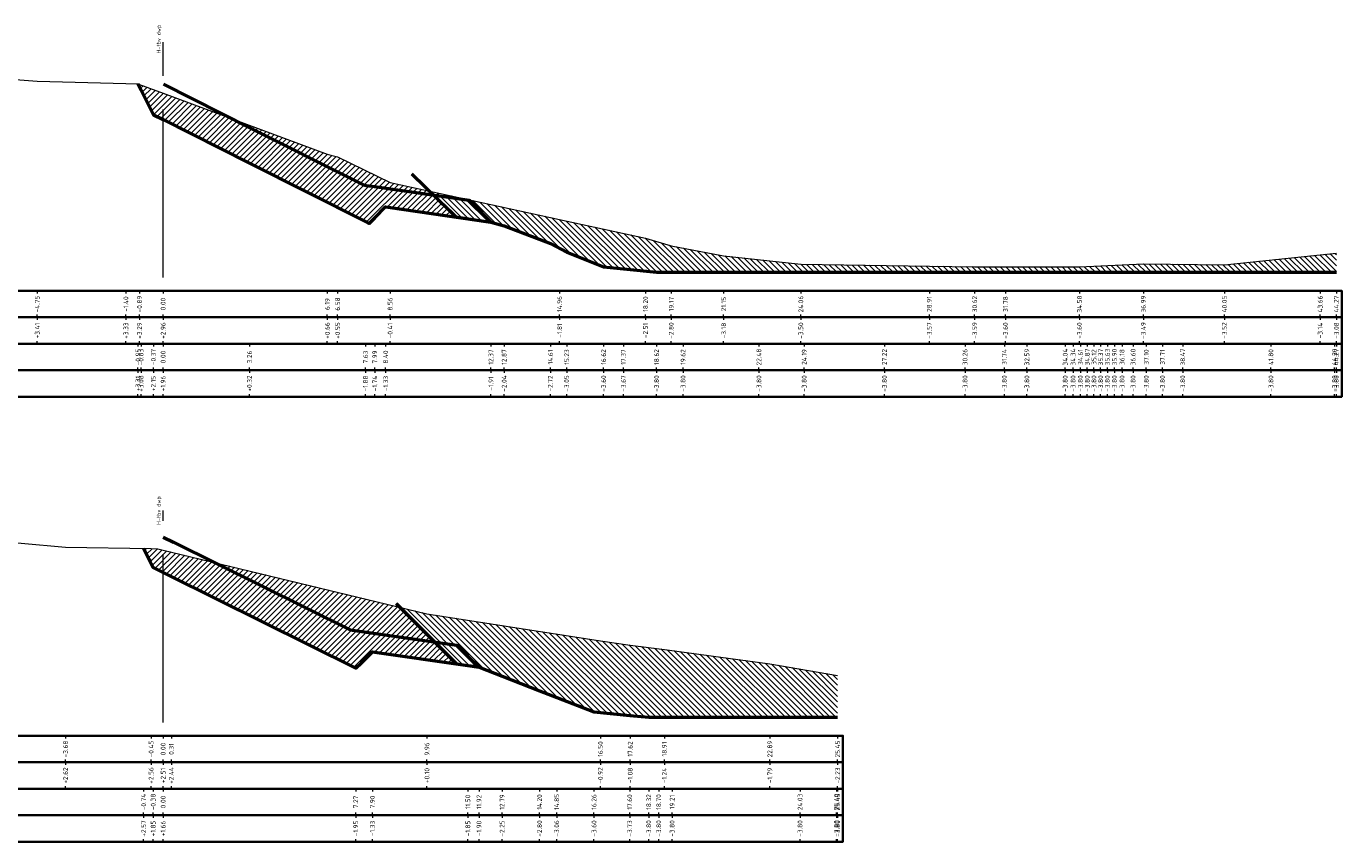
# Model space of a CAD drawing. Header units: metres. Extents: x 30306 to 66711, y 390887 to 402752.
# Tile 77 of 80: x 66384 to 66434, y 402719 to 402750. Entities that reach past the tile are written whole.
import ezdxf

# ---------------------------------------------------------------- set-up
doc = ezdxf.new("R2010")
doc.units = ezdxf.units.M
doc.linetypes.add('HIDDEN', pattern=[0.375, 0.25, -0.125])
doc.linetypes.add('PHANTOM', pattern=[63.5, 31.75, -6.35, 6.35, -6.35, 6.35, -6.35])
for name, color, linetype, lineweight in [('DP-NW-arcering_grond ontgraven', 80, 'Continuous', 18), ('GM-C3D-SECTION-ARCERING_ONTGRAVEN', 35, 'Continuous', 0), ('GM-C3D-SECTION-BANDSETS_RAND', 7, 'Continuous', 35), ('GM-C3D-SECTION-BANDSETS_TICKS', 253, 'Continuous', 0), ('GM-C3D-SECTION-SECTION_bestaand', 1, 'Continuous', 18), ('GM-C3D-SECTION-SECTION_nieuw', 4, 'Continuous', 50), ('GM-C3D-SECTION-SECTION_nieuw_groen', 94, 'Continuous', 50), ('GM-C3D-SECTION-SECTION_nieuw_rood', 20, 'Continuous', 50)]:
    doc.layers.add(name, color=color, linetype=linetype, lineweight=lineweight)
doc.layers.add('GM-C3D-SECTION-BANDSETS-TEKST', color=7, linetype='Continuous')
doc.layers.add('GM-C3D-SECTION-VIEW', color=7, linetype='Continuous')
doc.styles.get("Standard").update_dxf_attribs({"font": 'isocpeur.ttf'})
pattern_1 = [(45, (0, 0), (-0.10606601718, 0.10606601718), [])]

msp = doc.modelspace()

# ---------------------------------------------------------------- hatches: boundary and pattern name
at = {"layer": 'DP-NW-arcering_grond ontgraven'}
h = msp.add_hatch(dxfattribs=at)
h.set_pattern_fill('_USER', color=256, scale=0.15, angle=45, pattern_type=0)
h.set_pattern_definition(pattern_1)
h.paths.add_polyline_path([(66395.61, 402744.965), (66389.417, 402747.265), (66388.525, 402747.596), (66388.486, 402747.613), (66388.467, 402747.613), (66389.049, 402746.45), (66392.674, 402744.627), (66397.05, 402742.421), (66397.191, 402742.349), (66397.2, 402742.358), (66397.404, 402742.562), (66397.813, 402742.971), (66397.913, 402742.957), (66400.466, 402742.589), (66400.219, 402742.831), (66399.746, 402743.295), (66399.473, 402743.563), (66397.981, 402743.889), (66395.999, 402744.855)])
h = msp.add_hatch(dxfattribs=at)
h.set_pattern_fill('_USER', color=256, scale=0.15, angle=45, pattern_type=0)
h.set_pattern_definition(pattern_1)
h.paths.add_polyline_path([(66389.417, 402730.014), (66389.215, 402730.062), (66389.179, 402730.062), (66388.963, 402730.067), (66388.68, 402730.073), (66389.041, 402729.352), (66389.648, 402729.047), (66396.686, 402725.549), (66396.899, 402725.762), (66397.314, 402726.171), (66400.484, 402725.719), (66399.66, 402726.543), (66398.349, 402727.855), (66389.727, 402729.94)])
at = {"layer": 'GM-C3D-SECTION-ARCERING_ONTGRAVEN', "linetype": 'Continuous', "lineweight": 0}
h = msp.add_hatch(dxfattribs=at)
h.set_pattern_fill('_U', color=35, scale=0.15, angle=315, style=0, pattern_type=0)
h.set_pattern_definition([(315, (66399.47257, 402743.56312), (0.106066, 0.106066), [])])
h.paths.add_polyline_path([(66399.473, 402743.563), (66404.377, 402742.492), (66407.618, 402741.79), (66408.591, 402741.501), (66410.566, 402741.126), (66413.479, 402740.803), (66418.328, 402740.733), (66420.037, 402740.713), (66421.201, 402740.703), (66423.992, 402740.703), (66426.404, 402740.815), (66429.462, 402740.784), (66433.075, 402741.163), (66433.687, 402741.22), (66433.687, 402740.503), (66408.034, 402740.503), (66406.784, 402740.628), (66406.034, 402740.703), (66404.647, 402741.257), (66404.03, 402741.585), (66402.285, 402742.259), (66401.786, 402742.398), (66401.434, 402742.449), (66400.466, 402742.589), (66400.219, 402742.831)])
h = msp.add_hatch(dxfattribs=at)
h.set_pattern_fill('_U', color=35, scale=0.15, angle=315, style=0, pattern_type=0)
h.set_pattern_definition([(315, (66398.34883, 402727.8545), (0.106066, 0.106066), [])])
h.paths.add_polyline_path([(66398.349, 402727.855), (66399.373, 402727.607), (66405.917, 402726.584), (66407.04, 402726.422), (66408.33, 402726.265), (66412.31, 402725.718), (66414.866, 402725.276), (66414.866, 402723.703), (66407.741, 402723.703), (66407.021, 402723.772), (66405.674, 402723.903), (66404.267, 402724.448), (66403.62, 402724.703), (66402.207, 402725.256), (66401.336, 402725.598), (66401.144, 402725.625), (66400.915, 402725.658), (66400.484, 402725.719)])

# ---------------------------------------------------------------- linework, layer by layer
at = {"layer": 'GM-C3D-SECTION-BANDSETS_RAND', "color": 7, "linetype": 'Continuous', "lineweight": 35}
for points in [[(66363.132, 402739.802), (66433.887, 402739.802), (66433.887, 402739.803), (66363.132, 402739.803)], [(66363.132, 402738.802), (66433.887, 402738.802), (66433.887, 402739.802), (66363.132, 402739.802)], [(66363.132, 402737.802), (66433.887, 402737.802), (66433.887, 402738.802), (66363.132, 402738.802)], [(66363.132, 402736.802), (66433.887, 402736.802), (66433.887, 402737.802), (66363.132, 402737.802)], [(66363.132, 402735.802), (66433.887, 402735.802), (66433.887, 402736.802), (66363.132, 402736.802)], [(66369.075, 402723.002), (66415.066, 402723.002), (66415.066, 402723.003), (66369.075, 402723.003)], [(66369.075, 402722.002), (66415.066, 402722.002), (66415.066, 402723.002), (66369.075, 402723.002)], [(66369.075, 402721.002), (66415.066, 402721.002), (66415.066, 402722.002), (66369.075, 402722.002)], [(66369.075, 402720.002), (66415.066, 402720.002), (66415.066, 402721.002), (66369.075, 402721.002)], [(66369.075, 402719.002), (66415.066, 402719.002), (66415.066, 402720.002), (66369.075, 402720.002)]]:
    msp.add_3dface(points, dxfattribs=at)
at = {"layer": 'GM-C3D-SECTION-BANDSETS_TICKS', "color": 253, "linetype": 'Continuous', "lineweight": 0}
for p, q in [((66384.417, 402739.802), (66384.417, 402739.803)), ((66384.666, 402739.802), (66384.666, 402739.702)), ((66384.917, 402739.802), (66384.917, 402739.803)), ((66385.417, 402739.802), (66385.417, 402739.803)), ((66385.917, 402739.802), (66385.917, 402739.803)), ((66386.417, 402739.802), (66386.417, 402739.803)), ((66386.917, 402739.802), (66386.917, 402739.803)), ((66387.417, 402739.802), (66387.417, 402739.803)), ((66387.917, 402739.802), (66387.917, 402739.803)), ((66388.012, 402739.802), (66388.012, 402739.702)), ((66388.417, 402739.802), (66388.417, 402739.803)), ((66388.525, 402739.802), (66388.525, 402739.702)), ((66388.917, 402739.802), (66388.917, 402739.803)), ((66389.417, 402739.802), (66389.417, 402739.803)), ((66389.417, 402739.802), (66389.417, 402739.702)), ((66389.917, 402739.802), (66389.917, 402739.803)), ((66390.417, 402739.802), (66390.417, 402739.803)), ((66390.917, 402739.802), (66390.917, 402739.803)), ((66391.417, 402739.802), (66391.417, 402739.803)), ((66391.917, 402739.802), (66391.917, 402739.803)), ((66392.417, 402739.802), (66392.417, 402739.803)), ((66392.917, 402739.802), (66392.917, 402739.803)), ((66393.417, 402739.802), (66393.417, 402739.803)), ((66393.917, 402739.802), (66393.917, 402739.803)), ((66394.417, 402739.802), (66394.417, 402739.803)), ((66394.917, 402739.802), (66394.917, 402739.803)), ((66395.417, 402739.802), (66395.417, 402739.803)), ((66395.61, 402739.802), (66395.61, 402739.702)), ((66395.917, 402739.802), (66395.917, 402739.803)), ((66395.999, 402739.802), (66395.999, 402739.702)), ((66396.417, 402739.802), (66396.417, 402739.803)), ((66396.917, 402739.802), (66396.917, 402739.803)), ((66397.417, 402739.802), (66397.417, 402739.803)), ((66397.917, 402739.802), (66397.917, 402739.803)), ((66397.981, 402739.802), (66397.981, 402739.702)), ((66398.417, 402739.802), (66398.417, 402739.803)), ((66398.917, 402739.802), (66398.917, 402739.803)), ((66399.417, 402739.802), (66399.417, 402739.803)), ((66399.917, 402739.802), (66399.917, 402739.803)), ((66400.417, 402739.802), (66400.417, 402739.803)), ((66400.917, 402739.802), (66400.917, 402739.803)), ((66401.417, 402739.802), (66401.417, 402739.803)), ((66401.917, 402739.802), (66401.917, 402739.803)), ((66402.417, 402739.802), (66402.417, 402739.803)), ((66402.917, 402739.802), (66402.917, 402739.803)), ((66403.417, 402739.802), (66403.417, 402739.803)), ((66403.917, 402739.802), (66403.917, 402739.803)), ((66404.377, 402739.802), (66404.377, 402739.702)), ((66404.417, 402739.802), (66404.417, 402739.803)), ((66404.917, 402739.802), (66404.917, 402739.803)), ((66405.417, 402739.802), (66405.417, 402739.803)), ((66405.917, 402739.802), (66405.917, 402739.803)), ((66406.417, 402739.802), (66406.417, 402739.803)), ((66406.917, 402739.802), (66406.917, 402739.803)), ((66407.417, 402739.802), (66407.417, 402739.803)), ((66407.618, 402739.802), (66407.618, 402739.702)), ((66407.917, 402739.802), (66407.917, 402739.803)), ((66408.417, 402739.802), (66408.417, 402739.803)), ((66408.591, 402739.802), (66408.591, 402739.702)), ((66408.917, 402739.802), (66408.917, 402739.803)), ((66409.417, 402739.802), (66409.417, 402739.803)), ((66409.917, 402739.802), (66409.917, 402739.803)), ((66410.417, 402739.802), (66410.417, 402739.803)), ((66410.566, 402739.802), (66410.566, 402739.702)), ((66410.917, 402739.802), (66410.917, 402739.803)), ((66411.417, 402739.802), (66411.417, 402739.803)), ((66411.917, 402739.802), (66411.917, 402739.803)), ((66412.417, 402739.802), (66412.417, 402739.803)), ((66412.917, 402739.802), (66412.917, 402739.803)), ((66413.417, 402739.802), (66413.417, 402739.803)), ((66413.479, 402739.802), (66413.479, 402739.702)), ((66413.917, 402739.802), (66413.917, 402739.803)), ((66414.417, 402739.802), (66414.417, 402739.803)), ((66414.917, 402739.802), (66414.917, 402739.803)), ((66415.417, 402739.802), (66415.417, 402739.803)), ((66415.917, 402739.802), (66415.917, 402739.803)), ((66416.417, 402739.802), (66416.417, 402739.803)), ((66416.917, 402739.802), (66416.917, 402739.803)), ((66417.417, 402739.802), (66417.417, 402739.803)), ((66417.917, 402739.802), (66417.917, 402739.803)), ((66418.328, 402739.802), (66418.328, 402739.702)), ((66418.417, 402739.802), (66418.417, 402739.803)), ((66418.917, 402739.802), (66418.917, 402739.803)), ((66419.417, 402739.802), (66419.417, 402739.803)), ((66419.917, 402739.802), (66419.917, 402739.803)), ((66420.037, 402739.802), (66420.037, 402739.702)), ((66420.417, 402739.802), (66420.417, 402739.803)), ((66420.917, 402739.802), (66420.917, 402739.803)), ((66421.201, 402739.802), (66421.201, 402739.702)), ((66421.417, 402739.802), (66421.417, 402739.803)), ((66421.917, 402739.802), (66421.917, 402739.803)), ((66422.417, 402739.802), (66422.417, 402739.803)), ((66422.917, 402739.802), (66422.917, 402739.803)), ((66423.417, 402739.802), (66423.417, 402739.803)), ((66423.917, 402739.802), (66423.917, 402739.803)), ((66423.992, 402739.802), (66423.992, 402739.702)), ((66424.417, 402739.802), (66424.417, 402739.803)), ((66424.917, 402739.802), (66424.917, 402739.803)), ((66425.417, 402739.802), (66425.417, 402739.803)), ((66425.917, 402739.802), (66425.917, 402739.803)), ((66426.404, 402739.802), (66426.404, 402739.702)), ((66426.417, 402739.802), (66426.417, 402739.803)), ((66426.917, 402739.802), (66426.917, 402739.803)), ((66427.417, 402739.802), (66427.417, 402739.803)), ((66427.917, 402739.802), (66427.917, 402739.803)), ((66428.417, 402739.802), (66428.417, 402739.803)), ((66428.917, 402739.802), (66428.917, 402739.803)), ((66429.417, 402739.802), (66429.417, 402739.803)), ((66429.462, 402739.802), (66429.462, 402739.702)), ((66429.917, 402739.802), (66429.917, 402739.803)), ((66430.417, 402739.802), (66430.417, 402739.803)), ((66430.917, 402739.802), (66430.917, 402739.803)), ((66431.417, 402739.802), (66431.417, 402739.803)), ((66431.917, 402739.802), (66431.917, 402739.803)), ((66432.417, 402739.802), (66432.417, 402739.803)), ((66432.917, 402739.802), (66432.917, 402739.803)), ((66433.075, 402739.802), (66433.075, 402739.702)), ((66433.417, 402739.802), (66433.417, 402739.803)), ((66433.687, 402739.802), (66433.687, 402739.803)), ((66433.687, 402739.802), (66433.687, 402739.702)), ((66384.666, 402738.802), (66384.666, 402738.902)), ((66388.012, 402738.802), (66388.012, 402738.902)), ((66388.525, 402738.802), (66388.525, 402738.902)), ((66389.417, 402738.802), (66389.417, 402738.902)), ((66395.61, 402738.802), (66395.61, 402738.902)), ((66395.999, 402738.802), (66395.999, 402738.902)), ((66397.981, 402738.802), (66397.981, 402738.902)), ((66404.377, 402738.802), (66404.377, 402738.902)), ((66407.618, 402738.802), (66407.618, 402738.902)), ((66408.591, 402738.802), (66408.591, 402738.902)), ((66410.566, 402738.802), (66410.566, 402738.902)), ((66413.479, 402738.802), (66413.479, 402738.902)), ((66418.328, 402738.802), (66418.328, 402738.902)), ((66420.037, 402738.802), (66420.037, 402738.902)), ((66421.201, 402738.802), (66421.201, 402738.902)), ((66423.992, 402738.802), (66423.992, 402738.902)), ((66426.404, 402738.802), (66426.404, 402738.902)), ((66429.462, 402738.802), (66429.462, 402738.902)), ((66433.075, 402738.802), (66433.075, 402738.902)), ((66433.687, 402738.802), (66433.687, 402738.902)), ((66384.666, 402738.802), (66384.666, 402738.702)), ((66388.012, 402738.802), (66388.012, 402738.702)), ((66388.525, 402738.802), (66388.525, 402738.702)), ((66389.417, 402738.802), (66389.417, 402738.702)), ((66395.61, 402738.802), (66395.61, 402738.702)), ((66395.999, 402738.802), (66395.999, 402738.702)), ((66397.981, 402738.802), (66397.981, 402738.702)), ((66404.377, 402738.802), (66404.377, 402738.702)), ((66407.618, 402738.802), (66407.618, 402738.702)), ((66408.591, 402738.802), (66408.591, 402738.702)), ((66410.566, 402738.802), (66410.566, 402738.702)), ((66413.479, 402738.802), (66413.479, 402738.702)), ((66418.328, 402738.802), (66418.328, 402738.702)), ((66420.037, 402738.802), (66420.037, 402738.702)), ((66421.201, 402738.802), (66421.201, 402738.702)), ((66423.992, 402738.802), (66423.992, 402738.702)), ((66426.404, 402738.802), (66426.404, 402738.702)), ((66429.462, 402738.802), (66429.462, 402738.702)), ((66433.075, 402738.802), (66433.075, 402738.702)), ((66433.687, 402738.802), (66433.687, 402738.702)), ((66384.666, 402737.802), (66384.666, 402737.902)), ((66388.012, 402737.802), (66388.012, 402737.902)), ((66388.525, 402737.802), (66388.525, 402737.902)), ((66389.417, 402737.802), (66389.417, 402737.902)), ((66395.61, 402737.802), (66395.61, 402737.902)), ((66395.999, 402737.802), (66395.999, 402737.902)), ((66397.981, 402737.802), (66397.981, 402737.902)), ((66404.377, 402737.802), (66404.377, 402737.902)), ((66407.618, 402737.802), (66407.618, 402737.902)), ((66408.591, 402737.802), (66408.591, 402737.902)), ((66410.566, 402737.802), (66410.566, 402737.902)), ((66413.479, 402737.802), (66413.479, 402737.902)), ((66418.328, 402737.802), (66418.328, 402737.902)), ((66420.037, 402737.802), (66420.037, 402737.902)), ((66421.201, 402737.802), (66421.201, 402737.902)), ((66423.992, 402737.802), (66423.992, 402737.902)), ((66426.404, 402737.802), (66426.404, 402737.902)), ((66429.462, 402737.802), (66429.462, 402737.902)), ((66433.075, 402737.802), (66433.075, 402737.902)), ((66433.687, 402737.802), (66433.687, 402737.902)), ((66388.467, 402737.802), (66388.467, 402737.702)), ((66388.584, 402737.802), (66388.584, 402737.702)), ((66389.049, 402737.802), (66389.049, 402737.702)), ((66389.417, 402737.802), (66389.417, 402737.702)), ((66392.674, 402737.802), (66392.674, 402737.702)), ((66397.05, 402737.802), (66397.05, 402737.702)), ((66397.404, 402737.802), (66397.404, 402737.702)), ((66397.813, 402737.802), (66397.813, 402737.702)), ((66401.786, 402737.802), (66401.786, 402737.702)), ((66402.285, 402737.802), (66402.285, 402737.702)), ((66404.03, 402737.802), (66404.03, 402737.702)), ((66404.647, 402737.802), (66404.647, 402737.702)), ((66406.034, 402737.802), (66406.034, 402737.702)), ((66406.784, 402737.802), (66406.784, 402737.702)), ((66408.034, 402737.802), (66408.034, 402737.702)), ((66409.036, 402737.802), (66409.036, 402737.702)), ((66411.898, 402737.802), (66411.898, 402737.702)), ((66413.605, 402737.802), (66413.605, 402737.702)), ((66416.635, 402737.802), (66416.635, 402737.702)), ((66419.675, 402737.802), (66419.675, 402737.702)), ((66421.158, 402737.802), (66421.158, 402737.702)), ((66422.008, 402737.802), (66422.008, 402737.702)), ((66423.454, 402737.802), (66423.454, 402737.702)), ((66423.752, 402737.802), (66423.752, 402737.702)), ((66424.027, 402737.802), (66424.027, 402737.702)), ((66424.286, 402737.802), (66424.286, 402737.702)), ((66424.538, 402737.802), (66424.538, 402737.702)), ((66424.789, 402737.802), (66424.789, 402737.702)), ((66425.045, 402737.802), (66425.045, 402737.702)), ((66425.312, 402737.802), (66425.312, 402737.702)), ((66425.6, 402737.802), (66425.6, 402737.702)), ((66426.016, 402737.802), (66426.016, 402737.702)), ((66426.515, 402737.802), (66426.515, 402737.702)), ((66427.125, 402737.802), (66427.125, 402737.702)), ((66427.887, 402737.802), (66427.887, 402737.702)), ((66431.217, 402737.802), (66431.217, 402737.702)), ((66433.616, 402737.802), (66433.616, 402737.702)), ((66433.687, 402737.802), (66433.687, 402737.702)), ((66388.467, 402736.802), (66388.467, 402736.902)), ((66388.584, 402736.802), (66388.584, 402736.902)), ((66389.049, 402736.802), (66389.049, 402736.902)), ((66389.417, 402736.802), (66389.417, 402736.902)), ((66392.674, 402736.802), (66392.674, 402736.902)), ((66397.05, 402736.802), (66397.05, 402736.902)), ((66397.404, 402736.802), (66397.404, 402736.902)), ((66397.813, 402736.802), (66397.813, 402736.902)), ((66401.786, 402736.802), (66401.786, 402736.902)), ((66402.285, 402736.802), (66402.285, 402736.902)), ((66404.03, 402736.802), (66404.03, 402736.902)), ((66404.647, 402736.802), (66404.647, 402736.902)), ((66406.034, 402736.802), (66406.034, 402736.902)), ((66406.784, 402736.802), (66406.784, 402736.902)), ((66408.034, 402736.802), (66408.034, 402736.902)), ((66409.036, 402736.802), (66409.036, 402736.902)), ((66411.898, 402736.802), (66411.898, 402736.902)), ((66413.605, 402736.802), (66413.605, 402736.902)), ((66416.635, 402736.802), (66416.635, 402736.902)), ((66419.675, 402736.802), (66419.675, 402736.902)), ((66421.158, 402736.802), (66421.158, 402736.902)), ((66422.008, 402736.802), (66422.008, 402736.902)), ((66423.454, 402736.802), (66423.454, 402736.902)), ((66423.752, 402736.802), (66423.752, 402736.902)), ((66424.027, 402736.802), (66424.027, 402736.902)), ((66424.286, 402736.802), (66424.286, 402736.902)), ((66424.538, 402736.802), (66424.538, 402736.902)), ((66424.789, 402736.802), (66424.789, 402736.902)), ((66425.045, 402736.802), (66425.045, 402736.902)), ((66425.312, 402736.802), (66425.312, 402736.902)), ((66425.6, 402736.802), (66425.6, 402736.902)), ((66426.016, 402736.802), (66426.016, 402736.902)), ((66426.515, 402736.802), (66426.515, 402736.902)), ((66427.125, 402736.802), (66427.125, 402736.902)), ((66427.887, 402736.802), (66427.887, 402736.902)), ((66431.217, 402736.802), (66431.217, 402736.902)), ((66433.616, 402736.802), (66433.616, 402736.902)), ((66433.687, 402736.802), (66433.687, 402736.902)), ((66388.467, 402736.802), (66388.467, 402736.702)), ((66388.584, 402736.802), (66388.584, 402736.702)), ((66389.049, 402736.802), (66389.049, 402736.702)), ((66389.417, 402736.802), (66389.417, 402736.702)), ((66392.674, 402736.802), (66392.674, 402736.702)), ((66397.05, 402736.802), (66397.05, 402736.702)), ((66397.404, 402736.802), (66397.404, 402736.702)), ((66397.813, 402736.802), (66397.813, 402736.702)), ((66401.786, 402736.802), (66401.786, 402736.702)), ((66402.285, 402736.802), (66402.285, 402736.702)), ((66404.03, 402736.802), (66404.03, 402736.702)), ((66404.647, 402736.802), (66404.647, 402736.702)), ((66406.034, 402736.802), (66406.034, 402736.702)), ((66406.784, 402736.802), (66406.784, 402736.702)), ((66408.034, 402736.802), (66408.034, 402736.702)), ((66409.036, 402736.802), (66409.036, 402736.702)), ((66411.898, 402736.802), (66411.898, 402736.702)), ((66413.605, 402736.802), (66413.605, 402736.702)), ((66416.635, 402736.802), (66416.635, 402736.702)), ((66419.675, 402736.802), (66419.675, 402736.702)), ((66421.158, 402736.802), (66421.158, 402736.702)), ((66422.008, 402736.802), (66422.008, 402736.702)), ((66423.454, 402736.802), (66423.454, 402736.702)), ((66423.752, 402736.802), (66423.752, 402736.702)), ((66424.027, 402736.802), (66424.027, 402736.702)), ((66424.286, 402736.802), (66424.286, 402736.702)), ((66424.538, 402736.802), (66424.538, 402736.702)), ((66424.789, 402736.802), (66424.789, 402736.702)), ((66425.045, 402736.802), (66425.045, 402736.702)), ((66425.312, 402736.802), (66425.312, 402736.702)), ((66425.6, 402736.802), (66425.6, 402736.702)), ((66426.016, 402736.802), (66426.016, 402736.702)), ((66426.515, 402736.802), (66426.515, 402736.702)), ((66427.125, 402736.802), (66427.125, 402736.702)), ((66427.887, 402736.802), (66427.887, 402736.702)), ((66431.217, 402736.802), (66431.217, 402736.702)), ((66433.616, 402736.802), (66433.616, 402736.702)), ((66433.687, 402736.802), (66433.687, 402736.702)), ((66388.467, 402735.802), (66388.467, 402735.902)), ((66388.584, 402735.802), (66388.584, 402735.902)), ((66389.049, 402735.802), (66389.049, 402735.902)), ((66389.417, 402735.802), (66389.417, 402735.902)), ((66392.674, 402735.802), (66392.674, 402735.902)), ((66397.05, 402735.802), (66397.05, 402735.902)), ((66397.404, 402735.802), (66397.404, 402735.902)), ((66397.813, 402735.802), (66397.813, 402735.902)), ((66401.786, 402735.802), (66401.786, 402735.902)), ((66402.285, 402735.802), (66402.285, 402735.902)), ((66404.03, 402735.802), (66404.03, 402735.902)), ((66404.647, 402735.802), (66404.647, 402735.902)), ((66406.034, 402735.802), (66406.034, 402735.902)), ((66406.784, 402735.802), (66406.784, 402735.902)), ((66408.034, 402735.802), (66408.034, 402735.902)), ((66409.036, 402735.802), (66409.036, 402735.902)), ((66411.898, 402735.802), (66411.898, 402735.902)), ((66413.605, 402735.802), (66413.605, 402735.902)), ((66416.635, 402735.802), (66416.635, 402735.902)), ((66419.675, 402735.802), (66419.675, 402735.902)), ((66421.158, 402735.802), (66421.158, 402735.902)), ((66422.008, 402735.802), (66422.008, 402735.902)), ((66423.454, 402735.802), (66423.454, 402735.902)), ((66423.752, 402735.802), (66423.752, 402735.902)), ((66424.027, 402735.802), (66424.027, 402735.902)), ((66424.286, 402735.802), (66424.286, 402735.902)), ((66424.538, 402735.802), (66424.538, 402735.902)), ((66424.789, 402735.802), (66424.789, 402735.902)), ((66425.045, 402735.802), (66425.045, 402735.902)), ((66425.312, 402735.802), (66425.312, 402735.902)), ((66425.6, 402735.802), (66425.6, 402735.902)), ((66426.016, 402735.802), (66426.016, 402735.902)), ((66426.515, 402735.802), (66426.515, 402735.902)), ((66427.125, 402735.802), (66427.125, 402735.902)), ((66427.887, 402735.802), (66427.887, 402735.902)), ((66431.217, 402735.802), (66431.217, 402735.902)), ((66433.616, 402735.802), (66433.616, 402735.902)), ((66433.687, 402735.802), (66433.687, 402735.902)), ((66384.417, 402723.002), (66384.417, 402723.003)), ((66384.917, 402723.002), (66384.917, 402723.003)), ((66385.417, 402723.002), (66385.417, 402723.003)), ((66385.733, 402723.002), (66385.733, 402722.902)), ((66385.917, 402723.002), (66385.917, 402723.003)), ((66386.417, 402723.002), (66386.417, 402723.003)), ((66386.917, 402723.002), (66386.917, 402723.003)), ((66387.417, 402723.002), (66387.417, 402723.003)), ((66387.917, 402723.002), (66387.917, 402723.003)), ((66388.417, 402723.002), (66388.417, 402723.003)), ((66388.917, 402723.002), (66388.917, 402723.003)), ((66388.963, 402723.002), (66388.963, 402722.902)), ((66389.417, 402723.002), (66389.417, 402723.003)), ((66389.417, 402723.002), (66389.417, 402722.902)), ((66389.727, 402723.002), (66389.727, 402722.902)), ((66389.917, 402723.002), (66389.917, 402723.003)), ((66390.417, 402723.002), (66390.417, 402723.003)), ((66390.917, 402723.002), (66390.917, 402723.003)), ((66391.417, 402723.002), (66391.417, 402723.003)), ((66391.917, 402723.002), (66391.917, 402723.003)), ((66392.417, 402723.002), (66392.417, 402723.003)), ((66392.917, 402723.002), (66392.917, 402723.003)), ((66393.417, 402723.002), (66393.417, 402723.003)), ((66393.917, 402723.002), (66393.917, 402723.003)), ((66394.417, 402723.002), (66394.417, 402723.003)), ((66394.917, 402723.002), (66394.917, 402723.003)), ((66395.417, 402723.002), (66395.417, 402723.003)), ((66395.917, 402723.002), (66395.917, 402723.003)), ((66396.417, 402723.002), (66396.417, 402723.003)), ((66396.917, 402723.002), (66396.917, 402723.003)), ((66397.417, 402723.002), (66397.417, 402723.003)), ((66397.917, 402723.002), (66397.917, 402723.003)), ((66398.417, 402723.002), (66398.417, 402723.003)), ((66398.917, 402723.002), (66398.917, 402723.003)), ((66399.373, 402723.002), (66399.373, 402722.902)), ((66399.417, 402723.002), (66399.417, 402723.003)), ((66399.917, 402723.002), (66399.917, 402723.003)), ((66400.417, 402723.002), (66400.417, 402723.003)), ((66400.917, 402723.002), (66400.917, 402723.003)), ((66401.417, 402723.002), (66401.417, 402723.003)), ((66401.917, 402723.002), (66401.917, 402723.003)), ((66402.417, 402723.002), (66402.417, 402723.003)), ((66402.917, 402723.002), (66402.917, 402723.003)), ((66403.417, 402723.002), (66403.417, 402723.003)), ((66403.917, 402723.002), (66403.917, 402723.003)), ((66404.417, 402723.002), (66404.417, 402723.003)), ((66404.917, 402723.002), (66404.917, 402723.003)), ((66405.417, 402723.002), (66405.417, 402723.003)), ((66405.917, 402723.002), (66405.917, 402723.003)), ((66405.917, 402723.002), (66405.917, 402722.902)), ((66406.417, 402723.002), (66406.417, 402723.003)), ((66406.917, 402723.002), (66406.917, 402723.003)), ((66407.04, 402723.002), (66407.04, 402722.902)), ((66407.417, 402723.002), (66407.417, 402723.003)), ((66407.917, 402723.002), (66407.917, 402723.003)), ((66408.33, 402723.002), (66408.33, 402722.902)), ((66408.417, 402723.002), (66408.417, 402723.003)), ((66408.917, 402723.002), (66408.917, 402723.003)), ((66409.417, 402723.002), (66409.417, 402723.003)), ((66409.917, 402723.002), (66409.917, 402723.003)), ((66410.417, 402723.002), (66410.417, 402723.003)), ((66410.917, 402723.002), (66410.917, 402723.003)), ((66411.417, 402723.002), (66411.417, 402723.003)), ((66411.917, 402723.002), (66411.917, 402723.003)), ((66412.31, 402723.002), (66412.31, 402722.902)), ((66412.417, 402723.002), (66412.417, 402723.003)), ((66412.917, 402723.002), (66412.917, 402723.003)), ((66413.417, 402723.002), (66413.417, 402723.003)), ((66413.917, 402723.002), (66413.917, 402723.003)), ((66414.417, 402723.002), (66414.417, 402723.003)), ((66414.866, 402723.002), (66414.866, 402723.003)), ((66414.866, 402723.002), (66414.866, 402722.902)), ((66385.733, 402722.002), (66385.733, 402722.102)), ((66385.733, 402722.002), (66385.733, 402721.902)), ((66388.963, 402722.002), (66388.963, 402722.102)), ((66388.963, 402722.002), (66388.963, 402721.902)), ((66389.417, 402722.002), (66389.417, 402722.102)), ((66389.417, 402722.002), (66389.417, 402721.902)), ((66389.727, 402722.002), (66389.727, 402722.102)), ((66389.727, 402722.002), (66389.727, 402721.902)), ((66399.373, 402722.002), (66399.373, 402722.102)), ((66399.373, 402722.002), (66399.373, 402721.902)), ((66405.917, 402722.002), (66405.917, 402722.102)), ((66405.917, 402722.002), (66405.917, 402721.902)), ((66407.04, 402722.002), (66407.04, 402722.102)), ((66407.04, 402722.002), (66407.04, 402721.902)), ((66408.33, 402722.002), (66408.33, 402722.102)), ((66408.33, 402722.002), (66408.33, 402721.902)), ((66412.31, 402722.002), (66412.31, 402722.102)), ((66412.31, 402722.002), (66412.31, 402721.902)), ((66414.866, 402722.002), (66414.866, 402722.102)), ((66414.866, 402722.002), (66414.866, 402721.902)), ((66385.733, 402721.002), (66385.733, 402721.102)), ((66388.68, 402721.002), (66388.68, 402720.902)), ((66388.963, 402721.002), (66388.963, 402721.102)), ((66389.041, 402721.002), (66389.041, 402720.902)), ((66389.417, 402721.002), (66389.417, 402721.102)), ((66389.417, 402721.002), (66389.417, 402720.902)), ((66389.727, 402721.002), (66389.727, 402721.102)), ((66396.686, 402721.002), (66396.686, 402720.902)), ((66397.314, 402721.002), (66397.314, 402720.902)), ((66399.373, 402721.002), (66399.373, 402721.102)), ((66400.915, 402721.002), (66400.915, 402720.902)), ((66401.336, 402721.002), (66401.336, 402720.902)), ((66402.207, 402721.002), (66402.207, 402720.902)), ((66403.62, 402721.002), (66403.62, 402720.902)), ((66404.267, 402721.002), (66404.267, 402720.902)), ((66405.674, 402721.002), (66405.674, 402720.902)), ((66405.917, 402721.002), (66405.917, 402721.102)), ((66407.021, 402721.002), (66407.021, 402720.902)), ((66407.04, 402721.002), (66407.04, 402721.102)), ((66407.741, 402721.002), (66407.741, 402720.902)), ((66408.116, 402721.002), (66408.116, 402720.902)), ((66408.33, 402721.002), (66408.33, 402721.102)), ((66408.623, 402721.002), (66408.623, 402720.902)), ((66412.31, 402721.002), (66412.31, 402721.102)), ((66413.45, 402721.002), (66413.45, 402720.902)), ((66414.821, 402721.002), (66414.821, 402720.902)), ((66414.866, 402721.002), (66414.866, 402721.102)), ((66414.866, 402721.002), (66414.866, 402720.902)), ((66388.68, 402720.002), (66388.68, 402720.102)), ((66388.68, 402720.002), (66388.68, 402719.902)), ((66389.041, 402720.002), (66389.041, 402720.102)), ((66389.041, 402720.002), (66389.041, 402719.902)), ((66389.417, 402720.002), (66389.417, 402720.102)), ((66389.417, 402720.002), (66389.417, 402719.902)), ((66396.686, 402720.002), (66396.686, 402720.102)), ((66396.686, 402720.002), (66396.686, 402719.902)), ((66397.314, 402720.002), (66397.314, 402720.102)), ((66397.314, 402720.002), (66397.314, 402719.902)), ((66400.915, 402720.002), (66400.915, 402720.102)), ((66400.915, 402720.002), (66400.915, 402719.902)), ((66401.336, 402720.002), (66401.336, 402720.102)), ((66401.336, 402720.002), (66401.336, 402719.902)), ((66402.207, 402720.002), (66402.207, 402720.102)), ((66402.207, 402720.002), (66402.207, 402719.902)), ((66403.62, 402720.002), (66403.62, 402720.102)), ((66403.62, 402720.002), (66403.62, 402719.902)), ((66404.267, 402720.002), (66404.267, 402720.102)), ((66404.267, 402720.002), (66404.267, 402719.902)), ((66405.674, 402720.002), (66405.674, 402720.102)), ((66405.674, 402720.002), (66405.674, 402719.902)), ((66407.021, 402720.002), (66407.021, 402720.102)), ((66407.021, 402720.002), (66407.021, 402719.902)), ((66407.741, 402720.002), (66407.741, 402720.102)), ((66407.741, 402720.002), (66407.741, 402719.902)), ((66408.116, 402720.002), (66408.116, 402720.102)), ((66408.116, 402720.002), (66408.116, 402719.902)), ((66408.623, 402720.002), (66408.623, 402720.102)), ((66408.623, 402720.002), (66408.623, 402719.902)), ((66413.45, 402720.002), (66413.45, 402720.102)), ((66413.45, 402720.002), (66413.45, 402719.902)), ((66414.821, 402720.002), (66414.821, 402720.102)), ((66414.821, 402720.002), (66414.821, 402719.902)), ((66414.866, 402720.002), (66414.866, 402720.102)), ((66414.866, 402720.002), (66414.866, 402719.902)), ((66388.68, 402719.002), (66388.68, 402719.102)), ((66389.041, 402719.002), (66389.041, 402719.102)), ((66389.417, 402719.002), (66389.417, 402719.102)), ((66396.686, 402719.002), (66396.686, 402719.102)), ((66397.314, 402719.002), (66397.314, 402719.102)), ((66400.915, 402719.002), (66400.915, 402719.102)), ((66401.336, 402719.002), (66401.336, 402719.102)), ((66402.207, 402719.002), (66402.207, 402719.102)), ((66403.62, 402719.002), (66403.62, 402719.102)), ((66404.267, 402719.002), (66404.267, 402719.102)), ((66405.674, 402719.002), (66405.674, 402719.102)), ((66407.021, 402719.002), (66407.021, 402719.102)), ((66407.741, 402719.002), (66407.741, 402719.102)), ((66408.116, 402719.002), (66408.116, 402719.102)), ((66408.623, 402719.002), (66408.623, 402719.102)), ((66413.45, 402719.002), (66413.45, 402719.102)), ((66414.821, 402719.002), (66414.821, 402719.102)), ((66414.866, 402719.002), (66414.866, 402719.102))]:
    msp.add_line(p, q, dxfattribs=at)
at = {"layer": 'GM-C3D-SECTION-SECTION_bestaand', "color": 1, "linetype": 'Continuous', "lineweight": 18}
for points in [[(66382.671, 402747.867), (66384.666, 402747.715), (66388.012, 402747.63), (66388.486, 402747.613), (66388.525, 402747.596), (66389.417, 402747.265), (66395.61, 402744.965), (66395.999, 402744.855), (66397.981, 402743.889), (66404.377, 402742.492), (66407.618, 402741.79), (66408.591, 402741.501), (66410.566, 402741.126), (66413.479, 402740.803), (66418.328, 402740.733), (66420.037, 402740.713), (66421.201, 402740.703), (66423.992, 402740.703), (66426.404, 402740.815), (66429.462, 402740.784), (66433.075, 402741.163), (66433.687, 402741.22)], [(66371.91, 402730.828), (66374.228, 402730.839), (66375.099, 402730.845), (66382.438, 402730.369), (66384.057, 402730.274), (66385.733, 402730.127), (66388.963, 402730.067), (66389.179, 402730.062), (66389.215, 402730.062), (66389.417, 402730.014), (66389.727, 402729.94), (66399.373, 402727.607), (66405.917, 402726.584), (66407.04, 402726.422), (66408.33, 402726.265), (66412.31, 402725.718), (66414.866, 402725.276)]]:
    msp.add_lwpolyline(points, dxfattribs=at)
at = {"layer": 'GM-C3D-SECTION-SECTION_nieuw', "color": 4, "linetype": 'Continuous', "lineweight": 50}
for points in [[(66389.426, 402747.603), (66392.693, 402745.96), (66396.702, 402743.937), (66396.976, 402743.798), (66397.076, 402743.784), (66397.396, 402743.738), (66400.962, 402743.223), (66401.116, 402743.069), (66401.786, 402742.398)], [(66389.419, 402730.504), (66389.813, 402730.306), (66396.471, 402726.998), (66396.911, 402726.935), (66400.5, 402726.423), (66400.905, 402726.019), (66401.336, 402725.598)]]:
    msp.add_lwpolyline(points, dxfattribs=at)
at = {"layer": 'GM-C3D-SECTION-SECTION_nieuw', "color": 3, "linetype": 'HIDDEN', "lineweight": 35, "ltscale": 15}
for points in [[(66398.799, 402744.224), (66399.306, 402743.726), (66399.746, 402743.295), (66400.219, 402742.831), (66400.466, 402742.589)], [(66398.21, 402727.993), (66399.541, 402726.662), (66400.484, 402725.719)]]:
    msp.add_lwpolyline(points, dxfattribs=at)
at = {"layer": 'GM-C3D-SECTION-SECTION_nieuw_groen', "color": 94, "linetype": 'Continuous', "lineweight": 50}
for points in [[(66398.799, 402744.224), (66399.306, 402743.726), (66399.746, 402743.295), (66400.219, 402742.831), (66400.466, 402742.589), (66401.434, 402742.449), (66401.786, 402742.398), (66402.285, 402742.259), (66404.03, 402741.585), (66404.647, 402741.257), (66406.034, 402740.703), (66406.784, 402740.628), (66408.034, 402740.503), (66409.036, 402740.503), (66411.898, 402740.503), (66413.605, 402740.503), (66416.635, 402740.503), (66419.675, 402740.503), (66421.158, 402740.503), (66422.008, 402740.503), (66423.454, 402740.503), (66423.607, 402740.503), (66423.752, 402740.503), (66423.892, 402740.503), (66424.027, 402740.503), (66424.158, 402740.503), (66424.286, 402740.503), (66424.413, 402740.503), (66424.538, 402740.503), (66424.663, 402740.503), (66424.789, 402740.503), (66424.916, 402740.503), (66425.045, 402740.503), (66425.176, 402740.503), (66425.312, 402740.503), (66425.453, 402740.503), (66425.6, 402740.503), (66426.016, 402740.503), (66426.515, 402740.503), (66427.125, 402740.503), (66427.887, 402740.503), (66431.217, 402740.503), (66433.616, 402740.503), (66433.687, 402740.503)], [(66398.21, 402727.993), (66399.541, 402726.662), (66400.484, 402725.719), (66400.915, 402725.658), (66401.144, 402725.625), (66401.336, 402725.598), (66402.207, 402725.256), (66403.62, 402724.703), (66404.267, 402724.448), (66405.674, 402723.903), (66407.021, 402723.772), (66407.741, 402723.703), (66407.753, 402723.703), (66407.893, 402723.703), (66408.116, 402723.703), (66408.353, 402723.703), (66408.623, 402723.703), (66413.45, 402723.703), (66414.821, 402723.703), (66414.866, 402723.703)]]:
    msp.add_lwpolyline(points, dxfattribs=at)
at = {"layer": 'GM-C3D-SECTION-SECTION_nieuw_rood', "color": 20, "linetype": 'Continuous', "lineweight": 50}
for points in [[(66388.467, 402747.613), (66388.584, 402747.38), (66389.049, 402746.45), (66389.417, 402746.265), (66392.674, 402744.627), (66397.05, 402742.421), (66397.191, 402742.349), (66397.2, 402742.358), (66397.404, 402742.562), (66397.813, 402742.971), (66397.913, 402742.957), (66401.786, 402742.398), (66402.285, 402742.259), (66404.03, 402741.585), (66404.647, 402741.257), (66406.034, 402740.703), (66406.784, 402740.628), (66408.034, 402740.503), (66409.036, 402740.503), (66411.898, 402740.503), (66413.605, 402740.503), (66416.635, 402740.503), (66419.675, 402740.503), (66421.158, 402740.503), (66422.008, 402740.503), (66423.454, 402740.503), (66423.607, 402740.503), (66423.752, 402740.503), (66423.892, 402740.503), (66424.027, 402740.503), (66424.158, 402740.503), (66424.286, 402740.503), (66424.413, 402740.503), (66424.538, 402740.503), (66424.663, 402740.503), (66424.789, 402740.503), (66424.916, 402740.503), (66425.045, 402740.503), (66425.176, 402740.503), (66425.312, 402740.503), (66425.453, 402740.503), (66425.6, 402740.503), (66426.016, 402740.503), (66426.515, 402740.503), (66427.125, 402740.503), (66427.887, 402740.503), (66431.217, 402740.503), (66433.616, 402740.503), (66433.687, 402740.503)], [(66388.68, 402730.073), (66388.886, 402729.661), (66388.93, 402729.572), (66388.968, 402729.498), (66389.041, 402729.352), (66389.417, 402729.163), (66389.648, 402729.047), (66396.686, 402725.549), (66396.899, 402725.762), (66397.314, 402726.171), (66400.915, 402725.658), (66401.336, 402725.598), (66402.207, 402725.256), (66403.62, 402724.703), (66404.267, 402724.448), (66405.674, 402723.903), (66407.021, 402723.772), (66407.741, 402723.703), (66407.753, 402723.703), (66407.893, 402723.703), (66408.116, 402723.703), (66408.353, 402723.703), (66408.623, 402723.703), (66413.45, 402723.703), (66414.821, 402723.703), (66414.866, 402723.703)]]:
    msp.add_lwpolyline(points, dxfattribs=at)
at = {"layer": 'GM-C3D-SECTION-VIEW', "color": 1, "linetype": 'PHANTOM', "lineweight": 18, "ltscale": 0.2}
for p, q in [((66389.417, 402740.303), (66389.417, 402749.303)), ((66389.417, 402723.503), (66389.417, 402731.503))]:
    msp.add_line(p, q, dxfattribs=at)

# ---------------------------------------------------------------- texts
at = {"layer": 'GM-C3D-SECTION-BANDSETS-TEKST', "color": 7, "linetype": 'Continuous', "lineweight": 18, "char_height": 0.18, "attachment_point": 5, "rotation": 90}
for s, insert in [('{\\fISOCPEUR|b0|i0|c0|p34;-4.75}', (66384.666, 402739.302)), ('{\\fISOCPEUR|b0|i0|c0|p34;-1.40}', (66388.012, 402739.302)), ('{\\fISOCPEUR|b0|i0|c0|p34;-0.89}', (66388.525, 402739.302)), ('{\\fISOCPEUR|b0|i0|c0|p34;0.00}', (66389.417, 402739.302)), ('{\\fISOCPEUR|b0|i0|c0|p34;6.19}', (66395.61, 402739.302)), ('{\\fISOCPEUR|b0|i0|c0|p34;6.58}', (66395.999, 402739.302)), ('{\\fISOCPEUR|b0|i0|c0|p34;8.56}', (66397.981, 402739.302)), ('{\\fISOCPEUR|b0|i0|c0|p34;14.96}', (66404.377, 402739.302)), ('{\\fISOCPEUR|b0|i0|c0|p34;18.20}', (66407.618, 402739.302)), ('{\\fISOCPEUR|b0|i0|c0|p34;19.17}', (66408.591, 402739.302)), ('{\\fISOCPEUR|b0|i0|c0|p34;21.15}', (66410.566, 402739.302)), ('{\\fISOCPEUR|b0|i0|c0|p34;24.06}', (66413.479, 402739.302)), ('{\\fISOCPEUR|b0|i0|c0|p34;28.91}', (66418.328, 402739.302)), ('{\\fISOCPEUR|b0|i0|c0|p34;30.62}', (66420.037, 402739.302)), ('{\\fISOCPEUR|b0|i0|c0|p34;31.78}', (66421.201, 402739.302)), ('{\\fISOCPEUR|b0|i0|c0|p34;34.58}', (66423.992, 402739.302)), ('{\\fISOCPEUR|b0|i0|c0|p34;36.99}', (66426.404, 402739.302)), ('{\\fISOCPEUR|b0|i0|c0|p34;40.05}', (66429.462, 402739.302)), ('{\\fISOCPEUR|b0|i0|c0|p34;43.66}', (66433.075, 402739.302)), ('{\\fISOCPEUR|b0|i0|c0|p34;44.27}', (66433.687, 402739.302)), ('+3.41', (66384.666, 402738.302)), ('+3.33', (66388.012, 402738.302)), ('+3.29', (66388.525, 402738.302)), ('+2.96', (66389.417, 402738.302)), ('+0.66', (66395.61, 402738.302)), ('+0.55', (66395.999, 402738.302)), ('-0.41', (66397.981, 402738.302)), ('-1.81', (66404.377, 402738.302)), ('-2.51', (66407.618, 402738.302)), ('-2.80', (66408.591, 402738.302)), ('-3.18', (66410.566, 402738.302)), ('-3.50', (66413.479, 402738.302)), ('-3.57', (66418.328, 402738.302)), ('-3.59', (66420.037, 402738.302)), ('-3.60', (66421.201, 402738.302)), ('-3.60', (66423.992, 402738.302)), ('-3.49', (66426.404, 402738.302)), ('-3.52', (66429.462, 402738.302)), ('-3.14', (66433.075, 402738.302)), ('-3.08', (66433.687, 402738.302)), ('{\\fISOCPEUR|b0|i0|c0|p34;-3.68}', (66385.733, 402722.502)), ('{\\fISOCPEUR|b0|i0|c0|p34;-0.45}', (66388.963, 402722.502)), ('{\\fISOCPEUR|b0|i0|c0|p34;0.00}', (66389.417, 402722.502)), ('{\\fISOCPEUR|b0|i0|c0|p34;0.31}', (66389.727, 402722.502)), ('{\\fISOCPEUR|b0|i0|c0|p34;9.96}', (66399.373, 402722.502)), ('{\\fISOCPEUR|b0|i0|c0|p34;16.50}', (66405.917, 402722.502)), ('{\\fISOCPEUR|b0|i0|c0|p34;17.62}', (66407.04, 402722.502)), ('{\\fISOCPEUR|b0|i0|c0|p34;18.91}', (66408.33, 402722.502)), ('{\\fISOCPEUR|b0|i0|c0|p34;22.89}', (66412.31, 402722.502)), ('{\\fISOCPEUR|b0|i0|c0|p34;25.45}', (66414.866, 402722.502)), ('+2.62', (66385.733, 402721.502)), ('+2.56', (66388.963, 402721.502)), ('+2.51', (66389.417, 402721.502)), ('+2.44', (66389.727, 402721.502)), ('+0.10', (66399.373, 402721.502)), ('-0.92', (66405.917, 402721.502)), ('-1.08', (66407.04, 402721.502)), ('-1.24', (66408.33, 402721.502)), ('-1.79', (66412.31, 402721.502)), ('-2.23', (66414.866, 402721.502))]:
    msp.add_mtext(s, dxfattribs=dict(at, insert=insert))
at = {"layer": 'GM-C3D-SECTION-BANDSETS-TEKST', "color": 7, "linetype": 'Continuous', "lineweight": -3, "char_height": 0.18, "attachment_point": 5, "rotation": 90}
for s, insert in [('{\\fISOCPEUR|b0|i0|c0|p34;-0.95}', (66388.467, 402737.302)), ('{\\fISOCPEUR|b0|i0|c0|p34;-0.83}', (66388.584, 402737.302)), ('{\\fISOCPEUR|b0|i0|c0|p34;-0.37}', (66389.049, 402737.302)), ('{\\fISOCPEUR|b0|i0|c0|p34;0.00}', (66389.417, 402737.302)), ('{\\fISOCPEUR|b0|i0|c0|p34;3.26}', (66392.674, 402737.302)), ('{\\fISOCPEUR|b0|i0|c0|p34;7.63}', (66397.05, 402737.302)), ('{\\fISOCPEUR|b0|i0|c0|p34;7.99}', (66397.404, 402737.302)), ('{\\fISOCPEUR|b0|i0|c0|p34;8.40}', (66397.813, 402737.302)), ('{\\fISOCPEUR|b0|i0|c0|p34;12.37}', (66401.786, 402737.302)), ('{\\fISOCPEUR|b0|i0|c0|p34;12.87}', (66402.285, 402737.302)), ('{\\fISOCPEUR|b0|i0|c0|p34;14.61}', (66404.03, 402737.302)), ('{\\fISOCPEUR|b0|i0|c0|p34;15.23}', (66404.647, 402737.302)), ('{\\fISOCPEUR|b0|i0|c0|p34;16.62}', (66406.034, 402737.302)), ('{\\fISOCPEUR|b0|i0|c0|p34;17.37}', (66406.784, 402737.302)), ('{\\fISOCPEUR|b0|i0|c0|p34;18.62}', (66408.034, 402737.302)), ('{\\fISOCPEUR|b0|i0|c0|p34;19.62}', (66409.036, 402737.302)), ('{\\fISOCPEUR|b0|i0|c0|p34;22.48}', (66411.898, 402737.302)), ('{\\fISOCPEUR|b0|i0|c0|p34;24.19}', (66413.605, 402737.302)), ('{\\fISOCPEUR|b0|i0|c0|p34;27.22}', (66416.635, 402737.302)), ('{\\fISOCPEUR|b0|i0|c0|p34;30.26}', (66419.675, 402737.302)), ('{\\fISOCPEUR|b0|i0|c0|p34;31.74}', (66421.158, 402737.302)), ('{\\fISOCPEUR|b0|i0|c0|p34;32.59}', (66422.008, 402737.302)), ('{\\fISOCPEUR|b0|i0|c0|p34;34.04}', (66423.454, 402737.302)), ('{\\fISOCPEUR|b0|i0|c0|p34;34.34}', (66423.752, 402737.302)), ('{\\fISOCPEUR|b0|i0|c0|p34;34.61}', (66424.027, 402737.302)), ('{\\fISOCPEUR|b0|i0|c0|p34;34.87}', (66424.286, 402737.302)), ('{\\fISOCPEUR|b0|i0|c0|p34;35.12}', (66424.538, 402737.302)), ('{\\fISOCPEUR|b0|i0|c0|p34;35.37}', (66424.789, 402737.302)), ('{\\fISOCPEUR|b0|i0|c0|p34;35.63}', (66425.045, 402737.302)), ('{\\fISOCPEUR|b0|i0|c0|p34;35.90}', (66425.312, 402737.302)), ('{\\fISOCPEUR|b0|i0|c0|p34;36.18}', (66425.6, 402737.302)), ('{\\fISOCPEUR|b0|i0|c0|p34;36.60}', (66426.016, 402737.302)), ('{\\fISOCPEUR|b0|i0|c0|p34;37.10}', (66426.515, 402737.302)), ('{\\fISOCPEUR|b0|i0|c0|p34;37.71}', (66427.125, 402737.302)), ('{\\fISOCPEUR|b0|i0|c0|p34;38.47}', (66427.887, 402737.302)), ('{\\fISOCPEUR|b0|i0|c0|p34;41.80}', (66431.217, 402737.302)), ('{\\fISOCPEUR|b0|i0|c0|p34;44.20}', (66433.616, 402737.302)), ('{\\fISOCPEUR|b0|i0|c0|p34;44.27}', (66433.687, 402737.302)), ('+3.31', (66388.467, 402736.302)), ('+3.08', (66388.584, 402736.302)), ('+2.15', (66389.049, 402736.302)), ('+1.96', (66389.417, 402736.302)), ('+0.32', (66392.674, 402736.302)), ('-1.88', (66397.05, 402736.302)), ('-1.74', (66397.404, 402736.302)), ('-1.33', (66397.813, 402736.302)), ('-1.91', (66401.786, 402736.302)), ('-2.04', (66402.285, 402736.302)), ('-2.72', (66404.03, 402736.302)), ('-3.05', (66404.647, 402736.302)), ('-3.60', (66406.034, 402736.302)), ('-3.67', (66406.784, 402736.302)), ('-3.80', (66408.034, 402736.302)), ('-3.80', (66409.036, 402736.302)), ('-3.80', (66411.898, 402736.302)), ('-3.80', (66413.605, 402736.302)), ('-3.80', (66416.635, 402736.302)), ('-3.80', (66419.675, 402736.302)), ('-3.80', (66421.158, 402736.302)), ('-3.80', (66422.008, 402736.302)), ('-3.80', (66423.454, 402736.302)), ('-3.80', (66423.752, 402736.302)), ('-3.80', (66424.027, 402736.302)), ('-3.80', (66424.286, 402736.302)), ('-3.80', (66424.538, 402736.302)), ('-3.80', (66424.789, 402736.302)), ('-3.80', (66425.045, 402736.302)), ('-3.80', (66425.312, 402736.302)), ('-3.80', (66425.6, 402736.302)), ('-3.80', (66426.016, 402736.302)), ('-3.80', (66426.515, 402736.302)), ('-3.80', (66427.125, 402736.302)), ('-3.80', (66427.887, 402736.302)), ('-3.80', (66431.217, 402736.302)), ('-3.80', (66433.616, 402736.302)), ('-3.80', (66433.687, 402736.302)), ('{\\fISOCPEUR|b0|i0|c0|p34;-0.74}', (66388.68, 402720.502)), ('{\\fISOCPEUR|b0|i0|c0|p34;-0.38}', (66389.041, 402720.502)), ('{\\fISOCPEUR|b0|i0|c0|p34;0.00}', (66389.417, 402720.502)), ('{\\fISOCPEUR|b0|i0|c0|p34;7.27}', (66396.686, 402720.502)), ('{\\fISOCPEUR|b0|i0|c0|p34;7.90}', (66397.314, 402720.502)), ('{\\fISOCPEUR|b0|i0|c0|p34;11.50}', (66400.915, 402720.502)), ('{\\fISOCPEUR|b0|i0|c0|p34;11.92}', (66401.336, 402720.502)), ('{\\fISOCPEUR|b0|i0|c0|p34;12.79}', (66402.207, 402720.502)), ('{\\fISOCPEUR|b0|i0|c0|p34;14.20}', (66403.62, 402720.502)), ('{\\fISOCPEUR|b0|i0|c0|p34;14.85}', (66404.267, 402720.502)), ('{\\fISOCPEUR|b0|i0|c0|p34;16.26}', (66405.674, 402720.502)), ('{\\fISOCPEUR|b0|i0|c0|p34;17.60}', (66407.021, 402720.502)), ('{\\fISOCPEUR|b0|i0|c0|p34;18.32}', (66407.741, 402720.502)), ('{\\fISOCPEUR|b0|i0|c0|p34;18.70}', (66408.116, 402720.502)), ('{\\fISOCPEUR|b0|i0|c0|p34;19.21}', (66408.623, 402720.502)), ('{\\fISOCPEUR|b0|i0|c0|p34;24.03}', (66413.45, 402720.502)), ('{\\fISOCPEUR|b0|i0|c0|p34;25.40}', (66414.821, 402720.502)), ('{\\fISOCPEUR|b0|i0|c0|p34;25.45}', (66414.866, 402720.502)), ('+2.57', (66388.68, 402719.502)), ('+1.85', (66389.041, 402719.502)), ('+1.66', (66389.417, 402719.502)), ('-1.95', (66396.686, 402719.502)), ('-1.33', (66397.314, 402719.502)), ('-1.85', (66400.915, 402719.502)), ('-1.90', (66401.336, 402719.502)), ('-2.25', (66402.207, 402719.502)), ('-2.80', (66403.62, 402719.502)), ('-3.06', (66404.267, 402719.502)), ('-3.60', (66405.674, 402719.502)), ('-3.73', (66407.021, 402719.502)), ('-3.80', (66407.741, 402719.502)), ('-3.80', (66408.116, 402719.502)), ('-3.80', (66408.623, 402719.502)), ('-3.80', (66413.45, 402719.502)), ('-3.80', (66414.821, 402719.502)), ('-3.80', (66414.866, 402719.502))]:
    msp.add_mtext(s, dxfattribs=dict(at, insert=insert))
at = {"layer": 'GM-C3D-SECTION-VIEW', "color": 1, "linetype": 'Continuous', "lineweight": -3, "char_height": 0.15, "attachment_point": 8, "rotation": 90}
for insert in [(66389.367, 402749.303), (66389.367, 402731.503)]:
    msp.add_mtext('{\\C256;H-tbv dwp}', dxfattribs=dict(at, insert=insert))

doc.saveas('drawing.dxf')
